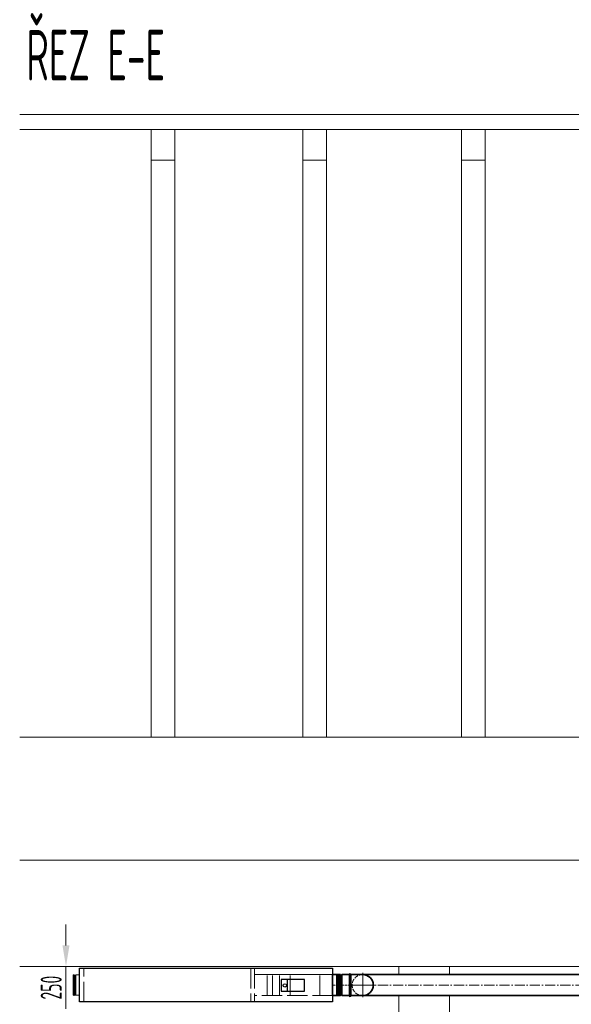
# Model space of a CAD drawing. Header units: millimetres. Extents: x 8221 to 89444, y -105166 to -5578.
# Tile 84 of 118: x 43620 to 46890, y -42916 to -37081. Entities that reach past the tile are written whole.
import ezdxf

# ---------------------------------------------------------------- set-up
doc = ezdxf.new("R2010")
doc.units = ezdxf.units.MM
for name, pattern in [('ACAD_ISO02W100', [15, 12, -3]), ('ACAD_ISO10W100', [18, 12, -3, 0, -3]), ('phl_thick', [0])]:
    doc.linetypes.add(name, pattern=pattern)
for name, color, linetype, lineweight in [('UT_KOTY - DIMENZE', 7, 'Continuous', 5), ('VZT_01 SUP (PŘÍVOD) - OBRYS', 5, 'Continuous', 35), ('VZT_02 SUP (PŘÍVOD) - OSA', 5, 'ACAD_ISO10W100', 5), ('VZT_04 SUP (PŘÍVOD) - SKRYTÉ', 5, 'ACAD_ISO02W100', 5), ('VZT_21 ZAŘÍZENÍ - OBRYS', 1, 'Continuous', 30), ('VZT_22 ZAŘÍZENÍ - DETAIL', 8, 'Continuous', 5), ('VZT_50 POPIS - OBECNE', 7, 'Continuous', 13)]:
    doc.layers.add(name, color=color, linetype=linetype, lineweight=lineweight)
doc.layers.add('VZT_03 SUP (PŘÍVOD) - NETISK', color=8, linetype='ACAD_ISO02W100', lineweight=5, plot=False)
doc.layers.add('VZT_07 ETA (ODVOD) - NETISK', color=8, linetype='ACAD_ISO02W100', lineweight=5, plot=False)
doc.styles.add('ISOCP 2.5', font='isocp.shx', dxfattribs={"width": 0.6, "height": 2.5})

msp = doc.modelspace()

# ---------------------------------------------------------------- linework, layer by layer
at = {"layer": 'UT_KOTY - DIMENZE', "linetype": 'phl_thick'}
for p, q in [((43894.1, -42567.4), (43894.1, -42442.4)), ((43894.1, -42692.4), (43894.1, -42942.6))]:
    msp.add_line(p, q, dxfattribs=at)
msp.add_solid([(43873.3, -42567.4), (43914.9, -42567.4), (43894.1, -42692.4)], dxfattribs=at)
at = {"layer": 'VZT_01 SUP (PŘÍVOD) - OBRYS'}
for p, q in [((45475.1, -42864.9), (45475.1, -42739.9)), ((45475.1, -42739.9), (45520.6, -42739.9)), ((45520.6, -42864.9), (45520.6, -42739.9)), ((45528.6, -42864.9), (45528.6, -42739.9)), ((45528.6, -42739.9), (45574.1, -42739.9)), ((45574.1, -42864.9), (45574.1, -42739.9)), ((45475.1, -42864.9), (45520.6, -42864.9)), ((45528.6, -42864.9), (45574.1, -42864.9))]:
    msp.add_line(p, q, dxfattribs=at)
for points in [[(45574.1, -42739.9), (45574.1, -42864.9)], [(45583.1, -42739.9), (45583.1, -42864.9)], [(45583.1, -42739.9), (45653.1, -42739.9)], [(47516, -42739.9), (45653.1, -42739.9)], [(45583.1, -42864.9), (45653.1, -42864.9)], [(47516, -42864.9), (45653.1, -42864.9)]]:
    msp.add_lwpolyline(points, dxfattribs=at)
for centre, radius, start, end in [((45524.6, -42739.9), 4, 180, 0), ((45578.6, -42739.9), 4.5, 0, 180), ((45653.1, -42802.4), 62.5, 270, 90), ((45524.6, -42864.9), 4, 0, 180), ((45578.6, -42864.9), 4.5, 180, 0)]:
    msp.add_arc(centre, radius, start, end, dxfattribs=at)
at = {"layer": 'VZT_02 SUP (PŘÍVOD) - OSA', "ltscale": 0.3}
for points in [[(45653.1, -42729.9), (45653.1, -42802.4)], [(45653.1, -42802.4), (45574.1, -42802.4)], [(45725.6, -42802.4), (45653.1, -42802.4)], [(45653.1, -42802.4), (45653.1, -42874.9)]]:
    msp.add_lwpolyline(points, dxfattribs=at)
at = {"layer": 'VZT_02 SUP (PŘÍVOD) - OSA'}
msp.add_lwpolyline([(45475.1, -42802.4), (45574.1, -42802.4)], dxfattribs=at)
at = {"layer": 'VZT_02 SUP (PŘÍVOD) - OSA', "ltscale": 5}
msp.add_lwpolyline([(45653.1, -42802.4), (47516, -42802.4)], dxfattribs=at)
at = {"layer": 'VZT_03 SUP (PŘÍVOD) - NETISK', "ltscale": 0.4}
msp.add_lwpolyline([(45574.1, -42739.9), (45529.1, -42739.9), (45529.1, -42864.9), (45574.1, -42864.9)], dxfattribs=at)
at = {"layer": 'VZT_04 SUP (PŘÍVOD) - SKRYTÉ', "ltscale": 2}
msp.add_arc((45653.1, -42802.4), 62.5, 90, 270, dxfattribs=at)
at = {"layer": 'VZT_07 ETA (ODVOD) - NETISK', "ltscale": 0.4}
for p, q in [((43937.1, -42742.4), (43937.1, -42862.4)), ((43941.1, -42742.4), (43937.1, -42742.4)), ((43941.1, -42742.4), (43941.1, -42862.4)), ((43941.6, -42743.4), (43941.1, -42743.4)), ((43941.6, -42741.4), (43941.6, -42863.4)), ((43942.1, -42741.4), (43941.6, -42741.4)), ((43942.1, -42741.4), (43942.1, -42863.4)), ((43949.1, -42743.4), (43942.1, -42743.4)), ((43949.1, -42741.4), (43949.1, -42863.4)), ((43949.6, -42741.4), (43949.1, -42741.4)), ((43949.6, -42741.4), (43949.6, -42863.4)), ((43953.1, -42743.4), (43949.6, -42743.4)), ((43953.1, -42742.4), (43953.1, -42862.4)), ((43975.1, -42742.4), (43953.1, -42742.4)), ((45475.1, -42742.4), (45497.1, -42742.4)), ((45497.1, -42742.4), (45497.1, -42862.4)), ((45497.1, -42743.4), (45500.6, -42743.4)), ((45500.6, -42741.4), (45500.6, -42863.4)), ((45500.6, -42741.4), (45501.1, -42741.4)), ((45501.1, -42741.4), (45501.1, -42863.4)), ((45501.1, -42743.4), (45508.1, -42743.4)), ((45508.1, -42741.4), (45508.1, -42863.4)), ((45508.1, -42741.4), (45508.6, -42741.4)), ((45508.6, -42741.4), (45508.6, -42863.4)), ((45508.6, -42743.4), (45509.1, -42743.4)), ((45509.1, -42742.4), (45509.1, -42862.4)), ((45509.1, -42742.4), (45513.1, -42742.4)), ((45513.1, -42742.4), (45513.1, -42862.4)), ((43941.1, -42862.4), (43937.1, -42862.4)), ((43941.6, -42861.4), (43941.1, -42861.4)), ((43942.1, -42863.4), (43941.6, -42863.4)), ((43949.1, -42861.4), (43942.1, -42861.4)), ((43949.6, -42863.4), (43949.1, -42863.4)), ((43953.1, -42861.4), (43949.6, -42861.4)), ((43975.1, -42862.4), (43953.1, -42862.4)), ((45475.1, -42862.4), (45497.1, -42862.4)), ((45497.1, -42861.4), (45500.6, -42861.4)), ((45500.6, -42863.4), (45501.1, -42863.4)), ((45501.1, -42861.4), (45508.1, -42861.4)), ((45508.1, -42863.4), (45508.6, -42863.4)), ((45508.6, -42861.4), (45509.1, -42861.4)), ((45509.1, -42862.4), (45513.1, -42862.4))]:
    msp.add_line(p, q, dxfattribs=at)
at = {"layer": 'VZT_21 ZAŘÍZENÍ - OBRYS'}
for points in [[(43975.1, -42702.4), (45475.1, -42702.4), (45475.1, -42902.4), (43975.1, -42902.4)], [(45170.7, -42838.4), (45308.5, -42838.4), (45308.5, -42769.6), (45170.7, -42769.6)]]:
    msp.add_lwpolyline(points, close=True, dxfattribs=at)
msp.add_lwpolyline([(45207.7, -42838.4), (45207.7, -42769.6)], dxfattribs=at)
msp.add_circle((45191.6, -42804), 9.89, dxfattribs=at)
at = {"layer": 'VZT_22 ZAŘÍZENÍ - DETAIL', "linetype": 'ACAD_ISO02W100', "lineweight": 5, "ltscale": 10}
for points in [[(43999.1, -42902.4), (43999.1, -42702.4)], [(44990.8, -42702.4), (44990.8, -42902.4)], [(45011.4, -42702.4), (45011.4, -42902.4)], [(45086.9, -42864.9), (45086.9, -42739.9)], [(45117.6, -42864.9), (45117.6, -42739.9)], [(45160.6, -42864.9), (45160.6, -42739.9)], [(45224, -42864.9), (45224, -42739.9)], [(45399.7, -42864.9), (45399.7, -42739.9)], [(45475.1, -42864.9), (45011.4, -42864.9)]]:
    msp.add_lwpolyline(points, dxfattribs=at)
at = {"layer": 'VZT_22 ZAŘÍZENÍ - DETAIL'}
msp.add_lwpolyline([(45475.1, -42739.9), (45011.4, -42739.9)], dxfattribs=at)
at = {"layer": 'VZT_50 POPIS - OBECNE', "color": 8, "linetype": 'phl_thick'}
for p, q in [((43619.7, -37642.4), (51142.1, -37642.4)), ((43619.7, -37732.4), (51142.1, -37732.4)), ((44538.9, -37732.4), (44398.9, -37732.4)), ((44398.9, -37732.4), (44398.9, -37912.4)), ((44538.9, -37912.4), (44538.9, -37732.4)), ((45438.9, -37732.4), (45298.9, -37732.4)), ((45298.9, -37732.4), (45298.9, -37912.4)), ((45438.9, -37912.4), (45438.9, -37732.4)), ((46378.9, -37732.4), (46238.9, -37732.4)), ((46238.9, -37732.4), (46238.9, -37912.4)), ((46378.9, -37912.4), (46378.9, -37732.4)), ((44398.9, -37912.4), (44398.9, -41332.4)), ((44398.9, -37912.4), (44538.9, -37912.4)), ((44538.9, -37912.4), (44538.9, -41332.4)), ((45298.9, -37912.4), (45298.9, -41332.4)), ((45298.9, -37912.4), (45438.9, -37912.4)), ((45438.9, -37912.4), (45438.9, -41332.4)), ((46238.9, -37912.4), (46238.9, -41332.4)), ((46238.9, -37912.4), (46378.9, -37912.4)), ((46378.9, -37912.4), (46378.9, -41332.4)), ((43619.7, -41332.4), (47188.5, -41332.4)), ((43619.7, -42062.4), (46403.5, -42062.4)), ((46403.5, -42062.4), (47698.3, -42062.4)), ((43619.7, -42692.4), (46401.6, -42692.4)), ((45867.2, -42739.9), (45867.2, -42692.4)), ((46167.1, -42739.9), (46167.1, -42692.4)), ((46401.6, -42692.4), (47698.3, -42692.4)), ((45867.2, -42992.4), (45867.2, -42864.9)), ((46167.1, -45312.4), (46167.1, -42864.9))]:
    msp.add_line(p, q, dxfattribs=at)

# ---------------------------------------------------------------- texts
at = {"layer": 'UT_KOTY - DIMENZE', "linetype": 'phl_thick', "insert": (43806.6, -42817.5), "char_height": 125, "attachment_point": 5, "rotation": 90, "style": 'ISOCP 2.5'}
msp.add_mtext('250', dxfattribs=at)
at = {"layer": 'VZT_50 POPIS - OBECNE', "style": 'ISOCP 2.5', "width": 0.6}
msp.add_text('ŘEZ E-E', height=300, dxfattribs=at).set_placement((43659.1, -37441))

doc.saveas('drawing.dxf')
